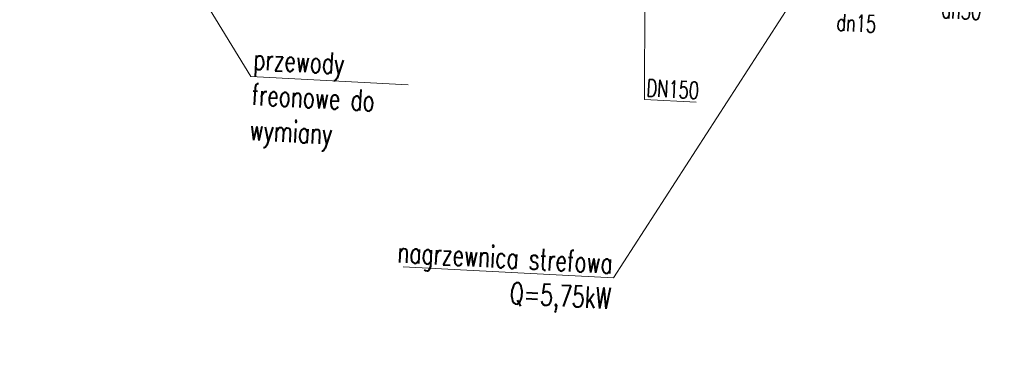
# Model space of a CAD drawing. Header units: centimetres. Extents: x -23924 to 38343, y -27758 to 22869.
# Tile 32 of 256: x -2572 to -1411, y -22540 to -22128. Entities that reach past the tile are written whole.
import ezdxf
from ezdxf import colors
from ezdxf.entities.mleader import LeaderData, LeaderLine
from ezdxf.math import Vec2, Vec3

# ---------------------------------------------------------------- set-up
doc = ezdxf.new("R2010")
doc.units = ezdxf.units.CM
for name, color, linetype, lineweight in [('IS-ch-średnice', 7, 'Continuous', 15), ('IS-co-opis', 7, 'Continuous', 20), ('IS-CT-średnice', 7, 'Continuous', 15)]:
    doc.layers.add(name, color=color, linetype=linetype, lineweight=lineweight)
doc.styles.add('IS', font='simplex.shx', dxfattribs={"width": 0.7})

# ---------------------------------------------------------------- blocks, each defined once
blk = doc.blocks.new('_None')

msp = doc.modelspace()

# ---------------------------------------------------------------- leaders
at = {"layer": 'IS-ch-średnice'}
ml = msp.add_multileader_mtext('Standard', dxfattribs=at)
ml.set_content('ZR\\Pn77,5\\Pdn50', color=256, style='IS')
ml.set_leader_properties(color=256, linetype='ByLayer', lineweight=-1)
ml.set_arrow_properties(name='NONE')
ml.build(insert=Vec2(0, 0))
ml.multileader.update_dxf_attribs({"text_left_attachment_type": 6, "text_right_attachment_type": 6, "dogleg_length": 0, "arrow_head_size": 0})
ctx = ml.context
ctx.base_point, ctx.char_height, ctx.arrow_head_size, ctx.plane_origin, ctx.plane_x_axis, ctx.plane_y_axis = Vec3(-1483.96, -22063.27), 20, 0, Vec3(-1662.41, -21902.42), Vec3(0.9986295, -0.052336), Vec3(0.052336, 0.9986295)
ctx.left_attachment, ctx.right_attachment = 6, 6
notes = []
notes.append((ctx, [(0, (1, 1, 0), (-1483.96, -22063.27), (0.9986295, -0.052336), 0, [(0, [(-1562.65, -21808.47)], 0, [])])]))
ctx.mtext.insert, ctx.mtext.text_direction, ctx.mtext.rotation, ctx.mtext.flow_direction = Vec3(-1480.7, -22039.41), Vec3(0.9986295, -0.052336), 6.2308254, 5
ml = msp.add_multileader_mtext('Standard', dxfattribs=at)
ml.set_content('DN150', color=256, style='IS')
ml.set_leader_properties(color=256, linetype='ByLayer', lineweight=-1)
ml.set_arrow_properties(name='NONE')
ml.build(insert=Vec2(0, 0))
ml.multileader.update_dxf_attribs({"text_left_attachment_type": 6, "text_right_attachment_type": 6, "dogleg_length": 0, "arrow_head_size": 0})
ctx = ml.context
ctx.base_point, ctx.char_height, ctx.arrow_head_size, ctx.plane_origin, ctx.plane_x_axis, ctx.plane_y_axis = Vec3(-1835.43, -22222.17), 20, 0, Vec3(-2028.3, -21895.92), Vec3(0.9986295, -0.052336), Vec3(0.052336, 0.9986295)
ctx.left_attachment, ctx.right_attachment = 6, 6
notes.append((ctx, [(0, (1, 1, 0), (-1835.43, -22222.17), (0.9986295, -0.052336), 0, [(0, [(-1834.31, -22007.13)], 0, [])])]))
ctx.mtext.insert, ctx.mtext.text_direction, ctx.mtext.rotation, ctx.mtext.flow_direction = Vec3(-1832.18, -22198.31), Vec3(0.9986295, -0.052336), 6.2308254, 5
at = {"layer": 'IS-co-opis'}
ml = msp.add_multileader_mtext('Standard', dxfattribs=at)
ml.set_content('do skraplacza na poddasze', color=256, style='IS')
ml.set_leader_properties(color=256, linetype='ByLayer', lineweight=-1)
ml.set_arrow_properties(name='NONE')
ml.build(insert=Vec2(0, 0))
ml.multileader.update_dxf_attribs({"text_left_attachment_type": 6, "text_right_attachment_type": 6, "dogleg_length": 0, "arrow_head_size": 0})
ctx = ml.context
ctx.base_point, ctx.char_height, ctx.arrow_head_size, ctx.plane_origin, ctx.plane_x_axis, ctx.plane_y_axis = Vec3(-2469.21, -22011.22), 25, 0, Vec3(-2136.59, -21560.49), Vec3(0.9986295, -0.052336), Vec3(0.052336, 0.9986295)
ctx.left_attachment, ctx.right_attachment = 6, 6
notes.append((ctx, [(0, (1, 1, 0), (-2469.21, -22011.22), (0.9986295, -0.052336), 0, [(0, [(-2530.14, -22082.87)], 0, [])])]))
ctx.mtext.insert, ctx.mtext.text_direction, ctx.mtext.rotation, ctx.mtext.width, ctx.mtext.flow_direction = Vec3(-2465.46, -21978.04), Vec3(0.9986295, -0.052336), 6.2308254, 182.0615, 5
ml = msp.add_multileader_mtext('Standard', dxfattribs=at)
ml.set_content('przewody freonowe do wymiany', color=256, style='IS')
ml.set_leader_properties(color=256, linetype='ByLayer', lineweight=-1)
ml.set_arrow_properties(name='NONE')
ml.build(insert=Vec2(0, 0))
ml.multileader.update_dxf_attribs({"text_left_attachment_type": 6, "text_right_attachment_type": 6, "dogleg_length": 0, "arrow_head_size": 0})
ctx = ml.context
ctx.base_point, ctx.char_height, ctx.arrow_head_size, ctx.plane_origin, ctx.plane_x_axis, ctx.plane_y_axis = Vec3(-2299.74, -22195.01), 25, 0, Vec3(-1967.12, -21744.28), Vec3(0.9986295, -0.052336), Vec3(0.052336, 0.9986295)
ctx.left_attachment, ctx.right_attachment = 6, 6
notes.append((ctx, [(0, (1, 1, 0), (-2299.74, -22195.01), (0.9986295, -0.052336), 0, [(0, [(-2363.67, -22090.67)], 0, [])])]))
ctx.mtext.insert, ctx.mtext.text_direction, ctx.mtext.rotation, ctx.mtext.width, ctx.mtext.flow_direction = Vec3(-2296, -22161.83), Vec3(0.9986295, -0.052336), 6.2308254, 182.0615, 5
ml = msp.add_multileader_mtext('Standard', dxfattribs=at)
ml.set_content('nagrzewnica strefowa\\PQ=5,75kW', color=256, style='IS')
ml.set_leader_properties(color=256, linetype='ByLayer', lineweight=-1)
ml.set_arrow_properties(name='NONE')
ml.build(insert=Vec2(0, 0))
ml.multileader.update_dxf_attribs({"text_left_attachment_type": 6, "text_right_attachment_type": 6, "dogleg_length": 0, "arrow_head_size": 0})
ctx = ml.context
ctx.base_point, ctx.char_height, ctx.arrow_head_size, ctx.plane_origin, ctx.plane_x_axis, ctx.plane_y_axis = Vec3(-2156.18, -22417.8), 25, 0, Vec3(-1760.87, -21948.35), Vec3(0.9986295, -0.052336), Vec3(0.052336, 0.9986295)
ctx.left_attachment, ctx.right_attachment, ctx.text_align_type = 6, 6, 2
notes.append((ctx, [(0, (1, 1, 0), (-1871.74, -22432.71), (-0.9986295, 0.052336), 0, [(0, [(-1664.42, -22111.73)], 0, [])])]))
ctx.mtext.insert, ctx.mtext.text_direction, ctx.mtext.rotation, ctx.mtext.alignment, ctx.mtext.flow_direction = Vec3(-1872.17, -22402.65), Vec3(0.9986295, -0.052336), 6.2308254, 3, 5
at = {"layer": 'IS-CT-średnice'}
ml = msp.add_multileader_mtext('Standard', dxfattribs=at)
ml.set_content('ZR\\Pn40\\Pdn15', color=256, style='IS')
ml.set_leader_properties(color=256, linetype='ByLayer', lineweight=-1)
ml.set_arrow_properties(name='NONE')
ml.build(insert=Vec2(0, 0))
ml.multileader.update_dxf_attribs({"text_left_attachment_type": 6, "text_right_attachment_type": 6, "dogleg_length": 0, "arrow_head_size": 0})
ctx = ml.context
ctx.base_point, ctx.char_height, ctx.arrow_head_size, ctx.plane_origin, ctx.plane_x_axis, ctx.plane_y_axis = Vec3(-1607.88, -22078.14), 20, 0, Vec3(-1968.33, -21723.49), Vec3(0.9986295, -0.052336), Vec3(0.052336, 0.9986295)
ctx.left_attachment, ctx.right_attachment = 6, 6
notes.append((ctx, [(0, (1, 1, 0), (-1607.88, -22078.14), (0.9986295, -0.052336), 0, [(0, [(-1697.62, -22044.82)], 0, [])])]))
ctx.mtext.insert, ctx.mtext.text_direction, ctx.mtext.rotation, ctx.mtext.flow_direction = Vec3(-1604.63, -22054.27), Vec3(0.9986295, -0.052336), 6.2308254, 5
for ctx, leaders in notes:
    for number, flags, end, landing, length, lines in leaders:
        leader = LeaderData()
        leader.index, (leader.has_last_leader_line, leader.has_dogleg_vector, leader.attachment_direction) = number, flags
        leader.last_leader_point, leader.dogleg_vector, leader.dogleg_length = Vec3(end), Vec3(landing), length
        for number, points, colour, breaks in lines:
            line = LeaderLine()
            line.index, line.vertices, line.color, line.breaks = number, Vec3.list(points), colors.encode_raw_color(colour), breaks
            leader.lines.append(line)
        ctx.leaders.append(leader)

doc.saveas('drawing.dxf')
